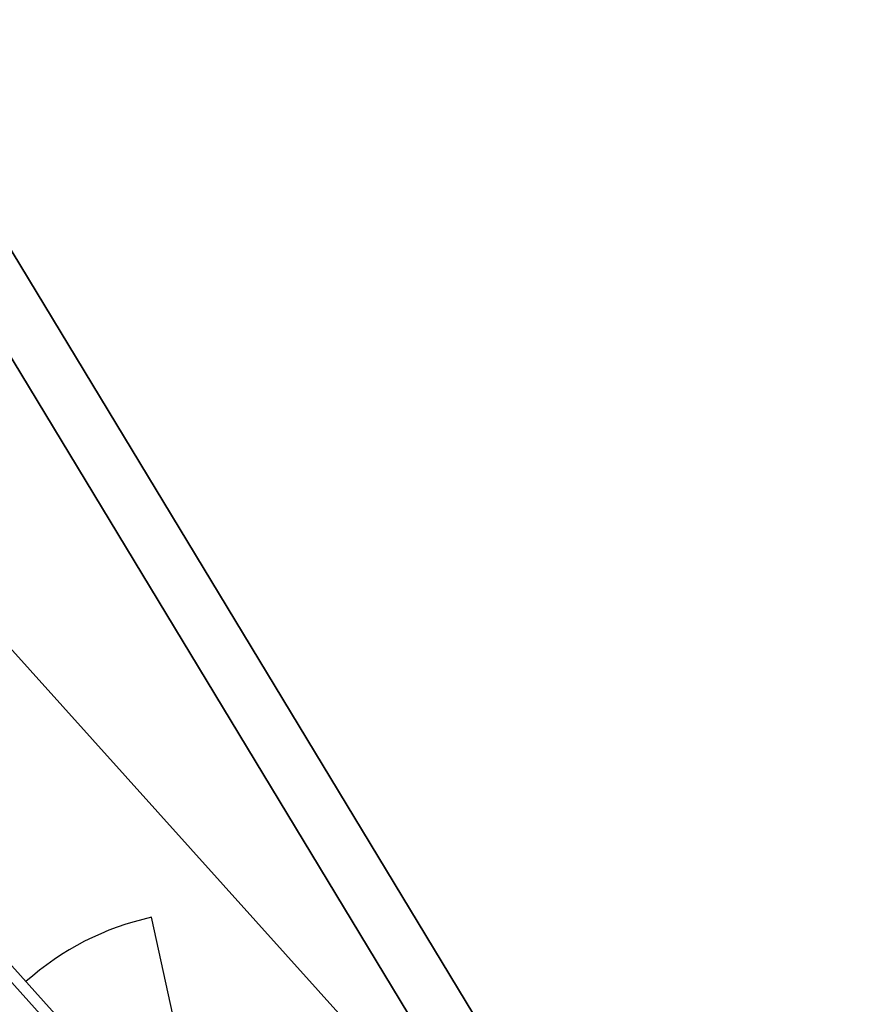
# Model space of a CAD drawing. Header units: millimetres. Extents: x -5775 to 72913, y -36825 to 83180.
# Tile 44 of 48: x 51750 to 53282, y 62512 to 64282. Entities that reach past the tile are written whole.
import ezdxf
from ezdxf.enums import TextEntityAlignment as Align

# ---------------------------------------------------------------- set-up
doc = ezdxf.new("R2010")
doc.units = ezdxf.units.MM
doc.header["$LTSCALE"] = 0.3
doc.layers.add('PI_TGTR_Trassen-100', color=6, linetype='Continuous', lineweight=35)
doc.layers.add('RLT 1', color=253, linetype='Continuous')
doc.styles.add('Arial', font='arial.ttf', dxfattribs={"width": 0.95, "height": 1.8})

# ---------------------------------------------------------------- blocks, each defined once
blk = doc.blocks.new('RLT1')
at = {"layer": 'RLT 1', "ltscale": 10}
for p, q in [((42152.1, -84456.5), (44497.2, -87064.1)), ((41798.5, -84661.5), (44256, -87394)), ((41826.8, -84663), (44257.5, -87365.8)), ((43869.6, -86934.5), (43764.5, -86450.8))]:
    blk.add_line(p, q, dxfattribs=at)
blk.add_arc((43869.6, -86934.5), 495, 102.266, 131.966, dxfattribs=at)
at = {"layer": 'RLT 1', "ltscale": 10, "style": 'Arial'}
blk.add_attdef('TYP', text='', height=40, rotation=311.966, dxfattribs=at).set_placement((42994.8, -86739.5), align=Align.MIDDLE_CENTER)

msp = doc.modelspace()

# ---------------------------------------------------------------- linework, layer by layer
at = {"layer": 'PI_TGTR_Trassen-100'}
msp.add_lwpolyline([(50113.2, 66546.1), (50113.2, 83079.9), (69767.5, 83079.9), (69767.5, 83179.9), (50013.2, 83179.9), (50013.2, 66518.2), (54179.9, 59633.6), (53459.4, 58912.8), (65643, 46735.8), (65713.7, 46806.5), (53600.8, 58912.8), (54306, 59618.3), (50113.2, 66546.1)], dxfattribs=at)

# ---------------------------------------------------------------- block references
at = {"layer": 'RLT 1'}
msp.add_blockref('RLT1', (8222.3, 149119.1, -91039), dxfattribs=at)

doc.saveas('drawing.dxf')
